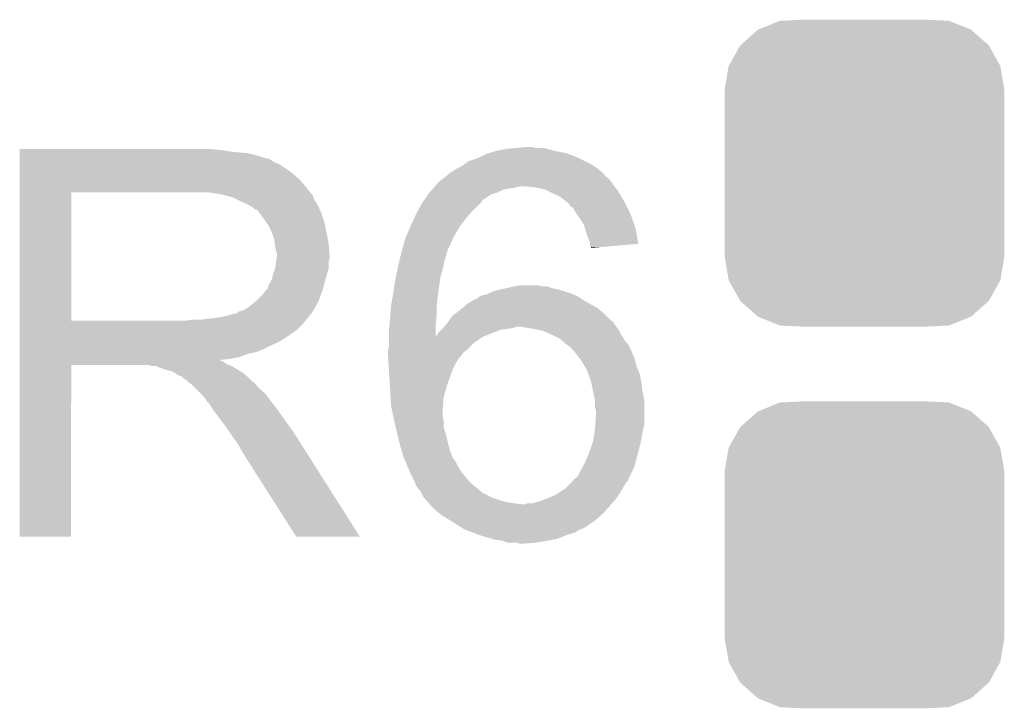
# Model space of a CAD drawing. Extents: x -0.05 to 0.95, y -0.15 to 1.54.
# Tile 19 of 35: x 0.62 to 0.72, y 0.6 to 0.67. Entities that reach past the tile are written whole.
import ezdxf

# ---------------------------------------------------------------- set-up
doc = ezdxf.new("R2010")
doc.units = 0
doc.layers.get('0').update_dxf_attribs({"linetype": 'CONTINUOUS'})
doc.layers.add('STEP_DOWN_13_CLICK_V101_GTO', color=14, linetype='CONTINUOUS')
doc.layers.add('STEP_DOWN_13_CLICK_V101_GTS', color=12, linetype='CONTINUOUS')

# ---------------------------------------------------------------- blocks, each defined once
blk = doc.blocks.new('CUSTOM_73')
for points in [[(-0.01052, 0.014219), (-0.008414, 0.015083), (0.010543, 0.014219), (0.008391, 0.015083)], [(-0.008414, 0.015083), (-0.00819, 0.015094), (0.008391, 0.015083), (0.008363, 0.015094)], [(-0.00819, 0.015094), (-0.006068, 0.0152), (0.008363, 0.015094), (0.006068, 0.0152)], [(-0.012294, 0.012667), (-0.010588, 0.014191), (0.012307, 0.012667), (0.010575, 0.014191)], [(-0.010588, 0.014191), (-0.01052, 0.014219), (0.010575, 0.014191), (0.010543, 0.014219)], [(-0.013443, 0.010616), (-0.01234, 0.012625), (0.013453, 0.010616), (0.01233, 0.012625)], [(-0.01234, 0.012625), (-0.012294, 0.012667), (0.01233, 0.012625), (0.012307, 0.012667)], [(-0.01385, 0.0083), (-0.01347, 0.010566), (0.01385, 0.0083), (0.013461, 0.010566)], [(-0.01347, 0.010566), (-0.013443, 0.010616), (0.013461, 0.010566), (0.013453, 0.010616)], [(-0.01385, 0.00825), (-0.01385, 0.0083), (0.01385, 0.00825), (0.01385, 0.0083)], [(-0.01385, -0.00825), (-0.01385, 0.00825), (0.01385, -0.00825), (0.01385, 0.00825)], [(-0.01385, -0.0083), (-0.01385, -0.00825), (0.01385, -0.0083), (0.01385, -0.00825)], [(-0.013461, -0.010565), (-0.01385, -0.0083), (0.01347, -0.010565), (0.01385, -0.0083)], [(-0.013453, -0.010616), (-0.013461, -0.010565), (0.013443, -0.010616), (0.01347, -0.010565)], [(-0.01233, -0.012625), (-0.013453, -0.010616), (0.01234, -0.012625), (0.013443, -0.010616)], [(-0.012307, -0.012667), (-0.01233, -0.012625), (0.012294, -0.012667), (0.01234, -0.012625)], [(-0.010575, -0.014191), (-0.012307, -0.012667), (0.010588, -0.014191), (0.012294, -0.012667)], [(-0.010543, -0.014219), (-0.010575, -0.014191), (0.01052, -0.014219), (0.010588, -0.014191)], [(-0.008391, -0.015083), (-0.010543, -0.014219), (0.008415, -0.015083), (0.01052, -0.014219)], [(-0.008363, -0.015094), (-0.008391, -0.015083), (0.008186, -0.015094), (0.008415, -0.015083)], [(-0.006068, -0.0152), (-0.008363, -0.015094), (0.006068, -0.0152), (0.008186, -0.015094)]]:
    blk.add_solid(points)

msp = doc.modelspace()

# ---------------------------------------------------------------- linework, layer by layer
at = {"layer": 'STEP_DOWN_13_CLICK_V101_GTO'}
for points in [[(0.6705, 0.6565), (0.671599, 0.6566), (0.6724, 0.6565), (0.6721, 0.6566)], [(0.671599, 0.6566), (0.6716, 0.6566), (0.6721, 0.6566), (0.6716, 0.6566)], [(0.621301, 0.6563), (0.621301, 0.6564), (0.6412, 0.6563), (0.64, 0.6564)], [(0.621301, 0.6561), (0.621301, 0.6563), (0.6424, 0.6561), (0.6412, 0.6563)], [(0.621301, 0.656), (0.621301, 0.6561), (0.6438, 0.656), (0.6424, 0.6561)], [(0.621301, 0.6557), (0.621301, 0.656), (0.645, 0.6557), (0.6438, 0.656)], [(0.621301, 0.6555), (0.621301, 0.6557), (0.6456, 0.6555), (0.645, 0.6557)], [(0.6667, 0.6555), (0.6675, 0.6559), (0.6767, 0.6555), (0.67566, 0.6559)], [(0.6675, 0.6559), (0.667833, 0.656), (0.67566, 0.6559), (0.6754, 0.656)], [(0.667833, 0.656), (0.6685, 0.6562), (0.6754, 0.656), (0.6743, 0.6562)], [(0.6685, 0.6562), (0.6695, 0.6564), (0.6743, 0.6562), (0.673567, 0.6564)], [(0.6695, 0.6564), (0.6705, 0.6565), (0.673567, 0.6564), (0.6732, 0.6565)], [(0.621301, 0.6554), (0.621301, 0.6555), (0.6461, 0.6554), (0.6456, 0.6555)], [(0.621301, 0.6553), (0.621301, 0.6554), (0.6462, 0.6553), (0.6461, 0.6554)], [(0.621301, 0.6551), (0.621301, 0.6553), (0.6465, 0.6551), (0.6462, 0.6553)], [(0.621301, 0.6549), (0.621301, 0.6551), (0.647, 0.6549), (0.6465, 0.6551)], [(0.621301, 0.6545), (0.621301, 0.6549), (0.6476, 0.6545), (0.647, 0.6549)], [(0.6647, 0.6545), (0.6651, 0.6547), (0.6785, 0.6545), (0.6782, 0.6547)], [(0.6651, 0.6547), (0.66538, 0.6549), (0.6782, 0.6547), (0.6779, 0.6549)], [(0.66538, 0.6549), (0.6658, 0.6552), (0.6779, 0.6549), (0.6773, 0.6552)], [(0.6658, 0.6552), (0.6667, 0.6555), (0.6773, 0.6552), (0.6767, 0.6555)], [(0.621301, 0.654), (0.621301, 0.6545), (0.6483, 0.654), (0.6476, 0.6545)], [(0.621301, 0.6534), (0.621301, 0.654), (0.649, 0.6534), (0.6483, 0.654)], [(0.6633, 0.6535), (0.66342, 0.6536), (0.6796, 0.6535), (0.6795, 0.6536)], [(0.66342, 0.6536), (0.66354, 0.6537), (0.6795, 0.6536), (0.6793, 0.6537)], [(0.66354, 0.6537), (0.66378, 0.6539), (0.6793, 0.6537), (0.6792, 0.6539)], [(0.66378, 0.6539), (0.6639, 0.654), (0.6792, 0.6539), (0.6791, 0.654)], [(0.6639, 0.654), (0.6645, 0.6544), (0.6791, 0.654), (0.67862, 0.6544)], [(0.6645, 0.6544), (0.6647, 0.6545), (0.67862, 0.6544), (0.6785, 0.6545)], [(0.621301, 0.6526), (0.621301, 0.6534), (0.6497, 0.6526), (0.649, 0.6534)], [(0.662375, 0.6526), (0.66245, 0.6527), (0.6705, 0.6526), (0.6709, 0.6527)], [(0.66245, 0.6527), (0.6626, 0.6529), (0.680225, 0.6527), (0.680075, 0.6529)], [(0.6626, 0.6529), (0.6627, 0.653), (0.680075, 0.6529), (0.68, 0.653)], [(0.6627, 0.653), (0.6629, 0.6532), (0.68, 0.653), (0.679867, 0.6532)], [(0.6629, 0.6532), (0.663033, 0.6533), (0.679867, 0.6532), (0.6798, 0.6533)], [(0.663033, 0.6533), (0.6633, 0.6535), (0.6798, 0.6533), (0.6796, 0.6535)], [(0.6723, 0.6526), (0.6713, 0.6527), (0.6803, 0.6526), (0.680225, 0.6527)], [(0.621301, 0.6521), (0.621301, 0.6526), (0.650089, 0.6521), (0.6497, 0.6526)], [(0.621301, 0.652099), (0.621301, 0.6521), (0.6264, 0.652099), (0.6385, 0.6521)], [(0.621301, 0.639401), (0.621301, 0.652099), (0.6264, 0.639401), (0.6264, 0.652099)], [(0.6413, 0.6519), (0.64, 0.6521), (0.650245, 0.6519), (0.650089, 0.6521)], [(0.642034, 0.6517), (0.6413, 0.6519), (0.6504, 0.6517), (0.650245, 0.6519)], [(0.6424, 0.6516), (0.642034, 0.6517), (0.6504, 0.6516), (0.6504, 0.6517)], [(0.66141, 0.6514), (0.66176, 0.6519), (0.6673, 0.6514), (0.668, 0.6519)], [(0.66176, 0.6519), (0.6619, 0.6521), (0.668, 0.6519), (0.6687, 0.6521)], [(0.6619, 0.6521), (0.6622, 0.6524), (0.6687, 0.6521), (0.6693, 0.6524)], [(0.6622, 0.6524), (0.6623, 0.6525), (0.6693, 0.6524), (0.67, 0.6525)], [(0.6623, 0.6525), (0.662375, 0.6526), (0.67, 0.6525), (0.6705, 0.6526)], [(0.6733, 0.6524), (0.6723, 0.6526), (0.68045, 0.6524), (0.6803, 0.6526)], [(0.6737, 0.6522), (0.6733, 0.6524), (0.6806, 0.6522), (0.68045, 0.6524)], [(0.6741, 0.652), (0.6737, 0.6522), (0.68072, 0.652), (0.6806, 0.6522)], [(0.6748, 0.6517), (0.6741, 0.652), (0.6809, 0.6517), (0.68072, 0.652)], [(0.6753, 0.6513), (0.6748, 0.6517), (0.68114, 0.6513), (0.6809, 0.6517)], [(0.6432, 0.6512), (0.6424, 0.6516), (0.6506, 0.6512), (0.6504, 0.6516)], [(0.6439, 0.6509), (0.6432, 0.6512), (0.65078, 0.6509), (0.6506, 0.6512)], [(0.644234, 0.6507), (0.6439, 0.6509), (0.6509, 0.6507), (0.65078, 0.6509)], [(0.6444, 0.6506), (0.644234, 0.6507), (0.650943, 0.6506), (0.6509, 0.6507)], [(0.660709, 0.6502), (0.6612, 0.6511), (0.6661, 0.6502), (0.667, 0.6511)], [(0.6612, 0.6511), (0.66141, 0.6514), (0.667, 0.6511), (0.6672, 0.6514)], [(0.66141, 0.6514), (0.66141, 0.6514), (0.6672, 0.6514), (0.6673, 0.6514)], [(0.675433, 0.6512), (0.6753, 0.6513), (0.6812, 0.6512), (0.68114, 0.6513)], [(0.6757, 0.651), (0.675433, 0.6512), (0.6813, 0.651), (0.6812, 0.6512)], [(0.6759, 0.6507), (0.6757, 0.651), (0.68145, 0.6507), (0.6813, 0.651)], [(0.6761, 0.6506), (0.6759, 0.6507), (0.6815, 0.6506), (0.68145, 0.6507)], [(0.6446, 0.6504), (0.6444, 0.6506), (0.651029, 0.6504), (0.650943, 0.6506)], [(0.6451, 0.65), (0.6448, 0.6504), (0.6512, 0.65), (0.651029, 0.6504)], [(0.6454, 0.6496), (0.6451, 0.65), (0.651333, 0.6496), (0.6512, 0.65)], [(0.660369, 0.6495), (0.6606, 0.65), (0.6655, 0.6495), (0.665929, 0.65)], [(0.6606, 0.65), (0.660709, 0.6502), (0.665929, 0.65), (0.6661, 0.6502)], [(0.6764, 0.6501), (0.6761, 0.6506), (0.68175, 0.6501), (0.6815, 0.6506)], [(0.676467, 0.65), (0.6764, 0.6501), (0.6818, 0.65), (0.68175, 0.6501)], [(0.6772, 0.6489), (0.676467, 0.65), (0.682193, 0.6489), (0.6818, 0.65)], [(0.645757, 0.6491), (0.6454, 0.6496), (0.6515, 0.6491), (0.651333, 0.6496)], [(0.6459, 0.6489), (0.645757, 0.6491), (0.65154, 0.6489), (0.6515, 0.6491)], [(0.6463, 0.6481), (0.6459, 0.6489), (0.6517, 0.6481), (0.65154, 0.6489)], [(0.66, 0.6487), (0.660369, 0.6495), (0.6649, 0.6487), (0.6655, 0.6495)], [(0.677286, 0.6486), (0.6772, 0.6489), (0.6823, 0.6486), (0.682193, 0.6489)], [(0.6465, 0.6475), (0.6463, 0.6481), (0.65182, 0.6475), (0.6517, 0.6481)], [(0.659583, 0.6477), (0.66, 0.6487), (0.6643, 0.6477), (0.6649, 0.6487)], [(0.6774, 0.6482), (0.677286, 0.6486), (0.682375, 0.6482), (0.6823, 0.6486)], [(0.6776, 0.6476), (0.6774, 0.6482), (0.682487, 0.6476), (0.682375, 0.6482)], [(0.646557, 0.6471), (0.6465, 0.6475), (0.6519, 0.6471), (0.65182, 0.6475)], [(0.6466, 0.6468), (0.646557, 0.6471), (0.651925, 0.6468), (0.6519, 0.6471)], [(0.6467, 0.6463), (0.6466, 0.6468), (0.651967, 0.6463), (0.651925, 0.6468)], [(0.659243, 0.6466), (0.6595, 0.6475), (0.6638, 0.6466), (0.664209, 0.6475)], [(0.6595, 0.6475), (0.659583, 0.6477), (0.664209, 0.6475), (0.6643, 0.6477)], [(0.6778, 0.6471), (0.6776, 0.6476), (0.68258, 0.6471), (0.682487, 0.6476)], [(0.6778, 0.647), (0.6778, 0.6471), (0.682599, 0.647), (0.68258, 0.6471)], [(0.6778, 0.646701), (0.6778, 0.647), (0.679077, 0.646701), (0.682599, 0.647)], [(0.6468, 0.646), (0.6467, 0.6463), (0.651992, 0.646), (0.651967, 0.6463)], [(0.646743, 0.6455), (0.6468, 0.6459), (0.652, 0.6455), (0.652, 0.6459)], [(0.6468, 0.6459), (0.6468, 0.646), (0.652, 0.6459), (0.651992, 0.646)], [(0.659008, 0.6457), (0.6591, 0.6461), (0.6635, 0.6457), (0.6636, 0.6461)], [(0.6591, 0.6461), (0.659157, 0.6463), (0.6636, 0.6461), (0.6637, 0.6463)], [(0.659157, 0.6463), (0.659214, 0.6465), (0.6637, 0.6463), (0.6637, 0.6465)], [(0.659214, 0.6465), (0.659243, 0.6466), (0.6637, 0.6465), (0.6638, 0.6466)], [(0.677899, 0.6467), (0.6778, 0.646701), (0.679066, 0.6467), (0.679077, 0.646701)], [(0.6779, 0.646601), (0.677899, 0.6467), (0.6779, 0.646601), (0.679066, 0.6467)], [(0.6466, 0.6445), (0.646714, 0.6453), (0.6519, 0.6445), (0.6519, 0.6453)], [(0.646714, 0.6453), (0.646743, 0.6455), (0.6519, 0.6453), (0.652, 0.6455)], [(0.6588, 0.6448), (0.658938, 0.6454), (0.66328, 0.6448), (0.6634, 0.6454)], [(0.658938, 0.6454), (0.659008, 0.6457), (0.6634, 0.6454), (0.6635, 0.6457)], [(0.6463, 0.6435), (0.6464, 0.644), (0.6516, 0.6435), (0.65175, 0.644)], [(0.6464, 0.644), (0.6466, 0.6445), (0.65175, 0.644), (0.6519, 0.6445)], [(0.658586, 0.6438), (0.658714, 0.6444), (0.663, 0.6438), (0.6632, 0.6444)], [(0.658714, 0.6444), (0.6588, 0.6448), (0.6632, 0.6444), (0.66328, 0.6448)], [(0.6459, 0.6427), (0.646, 0.643), (0.651382, 0.6427), (0.651464, 0.643)], [(0.646, 0.643), (0.6463, 0.6435), (0.651464, 0.643), (0.6516, 0.6435)], [(0.658346, 0.6424), (0.6585, 0.6434), (0.6628, 0.6424), (0.662943, 0.6434)], [(0.6585, 0.6434), (0.658586, 0.6438), (0.662943, 0.6434), (0.663, 0.6438)], [(0.67035, 0.6428), (0.6708, 0.6429), (0.6731, 0.6428), (0.6726, 0.6429)], [(0.6448, 0.6414), (0.6453, 0.6419), (0.650936, 0.6414), (0.651118, 0.6419)], [(0.6453, 0.6419), (0.6457, 0.6424), (0.651118, 0.6419), (0.6513, 0.6424)], [(0.6457, 0.6424), (0.6458, 0.6425), (0.6513, 0.6424), (0.651327, 0.6425)], [(0.6458, 0.6425), (0.6459, 0.6427), (0.651327, 0.6425), (0.651382, 0.6427)], [(0.658217, 0.6416), (0.6583, 0.6421), (0.6627, 0.6416), (0.662762, 0.6421)], [(0.6583, 0.6421), (0.658346, 0.6424), (0.662762, 0.6421), (0.6628, 0.6424)], [(0.6669, 0.6418), (0.6671, 0.6419), (0.6766, 0.6418), (0.676367, 0.6419)], [(0.6671, 0.6419), (0.6676, 0.642), (0.676367, 0.6419), (0.676133, 0.642)], [(0.6676, 0.642), (0.6678, 0.6421), (0.676133, 0.642), (0.6759, 0.6421)], [(0.6678, 0.6421), (0.6682, 0.6423), (0.6759, 0.6421), (0.67525, 0.6423)], [(0.6682, 0.6423), (0.669, 0.6425), (0.67525, 0.6423), (0.6746, 0.6425)], [(0.669, 0.6425), (0.66945, 0.6426), (0.6746, 0.6425), (0.6741, 0.6426)], [(0.66945, 0.6426), (0.67035, 0.6428), (0.6741, 0.6426), (0.6735, 0.6428)], [(0.67035, 0.6428), (0.67035, 0.6428), (0.6735, 0.6428), (0.6731, 0.6428)], [(0.6438, 0.6406), (0.644675, 0.6413), (0.650492, 0.6406), (0.6509, 0.6413)], [(0.644675, 0.6413), (0.6448, 0.6414), (0.6509, 0.6413), (0.650936, 0.6414)], [(0.6581, 0.6409), (0.658217, 0.6416), (0.662622, 0.6409), (0.6627, 0.6416)], [(0.665117, 0.6406), (0.6657, 0.6411), (0.6786, 0.6406), (0.677725, 0.6411)], [(0.6657, 0.6411), (0.66624, 0.6414), (0.677725, 0.6411), (0.6772, 0.6414)], [(0.66624, 0.6414), (0.6666, 0.6416), (0.6772, 0.6414), (0.6769, 0.6416)], [(0.6666, 0.6416), (0.6667, 0.641601), (0.6769, 0.6416), (0.676899, 0.641601)], [(0.6667, 0.641601), (0.666701, 0.6417), (0.676899, 0.641601), (0.67675, 0.6417)], [(0.666701, 0.6417), (0.6669, 0.6418), (0.67675, 0.6417), (0.6766, 0.6418)], [(0.6419, 0.6399), (0.6427, 0.6401), (0.650033, 0.6399), (0.6502, 0.6401)], [(0.6428, 0.6401), (0.643, 0.6403), (0.6502, 0.6401), (0.650316, 0.6403)], [(0.643, 0.6403), (0.6434, 0.6404), (0.650316, 0.6403), (0.650375, 0.6404)], [(0.6434, 0.6404), (0.6438, 0.6406), (0.650375, 0.6404), (0.650492, 0.6406)], [(0.658008, 0.6398), (0.658083, 0.6407), (0.6626, 0.6398), (0.6626, 0.6407)], [(0.658083, 0.6407), (0.6581, 0.6409), (0.6626, 0.6407), (0.662622, 0.6409)], [(0.6642, 0.6399), (0.664333, 0.64), (0.6794, 0.6399), (0.6793, 0.64)], [(0.664333, 0.64), (0.665, 0.6405), (0.6793, 0.64), (0.678717, 0.6405)], [(0.665, 0.6405), (0.665117, 0.6406), (0.678717, 0.6405), (0.6786, 0.6406)], [(0.621301, 0.6394), (0.621301, 0.639401), (0.6378, 0.6394), (0.6264, 0.639401)], [(0.621301, 0.639), (0.621301, 0.6394), (0.6493, 0.639), (0.64962, 0.6394)], [(0.621301, 0.6385), (0.621301, 0.639), (0.6488, 0.6385), (0.6493, 0.639)], [(0.6378, 0.6394), (0.6385, 0.6395), (0.64962, 0.6394), (0.6497, 0.6395)], [(0.6393, 0.6395), (0.6401, 0.6396), (0.6497, 0.6395), (0.649783, 0.6396)], [(0.6401, 0.6396), (0.641, 0.6397), (0.649783, 0.6396), (0.649867, 0.6397)], [(0.641, 0.6397), (0.6419, 0.6399), (0.649867, 0.6397), (0.650033, 0.6399)], [(0.657918, 0.6388), (0.658, 0.6397), (0.6625, 0.6388), (0.66259, 0.6397)], [(0.658, 0.6397), (0.658008, 0.6398), (0.66259, 0.6397), (0.6626, 0.6398)], [(0.663367, 0.6388), (0.663617, 0.6391), (0.6804, 0.6388), (0.6802, 0.6391)], [(0.663617, 0.6391), (0.6637, 0.6392), (0.6802, 0.6391), (0.68015, 0.6392)], [(0.6637, 0.6392), (0.663771, 0.6393), (0.68015, 0.6392), (0.6801, 0.6393)], [(0.663771, 0.6393), (0.663843, 0.6394), (0.6801, 0.6393), (0.6799, 0.6394)], [(0.663843, 0.6394), (0.6642, 0.6399), (0.6799, 0.6394), (0.6794, 0.6399)], [(0.621301, 0.6381), (0.621301, 0.6385), (0.6482, 0.6381), (0.6488, 0.6385)], [(0.621301, 0.6378), (0.621301, 0.6381), (0.6478, 0.6378), (0.6482, 0.6381)], [(0.6579, 0.6386), (0.657918, 0.6388), (0.6625, 0.6386), (0.6625, 0.6388)], [(0.6579, 0.637802), (0.6579, 0.6386), (0.662502, 0.637802), (0.6625, 0.6386)], [(0.6626, 0.6379), (0.6628, 0.6382), (0.66745, 0.6379), (0.6682, 0.6382)], [(0.6628, 0.6382), (0.6631, 0.6385), (0.6682, 0.6382), (0.669, 0.6385)], [(0.6631, 0.6385), (0.6632, 0.6386), (0.669, 0.6385), (0.6698, 0.6386)], [(0.6632, 0.6386), (0.663283, 0.6387), (0.6698, 0.6386), (0.6703, 0.6387)], [(0.663283, 0.6387), (0.663367, 0.6388), (0.6703, 0.6387), (0.6706, 0.6388)], [(0.6721, 0.6386), (0.6709, 0.6388), (0.68055, 0.6386), (0.6804, 0.6388)], [(0.6731, 0.6384), (0.6721, 0.6386), (0.6807, 0.6384), (0.68055, 0.6386)], [(0.674, 0.638), (0.6731, 0.6384), (0.6809, 0.638), (0.6807, 0.6384)], [(0.6748, 0.6376), (0.674, 0.638), (0.68114, 0.6376), (0.6809, 0.638)], [(0.6213, 0.6372), (0.621301, 0.6378), (0.6468, 0.6372), (0.6478, 0.6378)], [(0.6213, 0.6369), (0.6213, 0.6372), (0.6461, 0.6369), (0.6468, 0.6372)], [(0.6579, 0.6378), (0.6579, 0.637802), (0.6672, 0.6378), (0.667204, 0.637802)], [(0.6579, 0.6372), (0.6579, 0.6378), (0.6663, 0.6372), (0.6672, 0.6378)], [(0.6579, 0.637), (0.6579, 0.6372), (0.6661, 0.637), (0.6663, 0.6372)], [(0.662502, 0.637802), (0.6626, 0.6379), (0.667204, 0.637802), (0.66745, 0.6379)], [(0.67492, 0.6375), (0.6748, 0.6376), (0.6812, 0.6375), (0.68114, 0.6376)], [(0.6754, 0.6371), (0.67492, 0.6375), (0.68152, 0.6371), (0.6812, 0.6375)], [(0.675534, 0.637), (0.6754, 0.6371), (0.6816, 0.637), (0.68152, 0.6371)], [(0.6213, 0.6366), (0.6213, 0.6369), (0.6455, 0.6366), (0.6461, 0.6369)], [(0.6213, 0.6363), (0.6213, 0.6366), (0.6448, 0.6363), (0.6455, 0.6366)], [(0.6213, 0.6361), (0.6213, 0.6363), (0.6439, 0.6361), (0.6448, 0.6363)], [(0.6213, 0.6358), (0.6213, 0.6361), (0.6431, 0.6358), (0.6439, 0.6361)], [(0.6578, 0.6364), (0.6579, 0.637), (0.6655, 0.6364), (0.6661, 0.637)], [(0.6578, 0.6363), (0.6578, 0.6364), (0.6653, 0.6363), (0.6655, 0.6364)], [(0.6578, 0.636), (0.6578, 0.6363), (0.6651, 0.636), (0.6653, 0.6363)], [(0.6758, 0.6368), (0.675534, 0.637), (0.6817, 0.6368), (0.6816, 0.637)], [(0.6762, 0.6364), (0.6758, 0.6368), (0.6819, 0.6364), (0.6817, 0.6368)], [(0.676745, 0.6357), (0.6762, 0.6364), (0.6822, 0.6357), (0.6819, 0.6364)], [(0.6213, 0.6356), (0.6213, 0.6358), (0.6421, 0.6356), (0.6431, 0.6358)], [(0.6213, 0.635498), (0.6213, 0.6356), (0.641103, 0.635498), (0.6421, 0.6356)], [(0.6213, 0.6353), (0.6213, 0.635498), (0.6415, 0.6353), (0.641103, 0.635498)], [(0.6213, 0.6351), (0.6213, 0.6353), (0.6418, 0.6351), (0.6415, 0.6353)], [(0.6213, 0.635), (0.6213, 0.6351), (0.64205, 0.635), (0.6418, 0.6351)], [(0.6578, 0.6359), (0.6578, 0.636), (0.66502, 0.6359), (0.6651, 0.636)], [(0.657824, 0.6355), (0.6578, 0.6359), (0.6647, 0.6355), (0.66502, 0.6359)], [(0.657865, 0.6348), (0.657824, 0.6355), (0.6643, 0.6348), (0.6647, 0.6355)], [(0.6769, 0.6355), (0.676745, 0.6357), (0.68225, 0.6355), (0.6822, 0.6357)], [(0.67726, 0.6349), (0.6769, 0.6355), (0.6824, 0.6349), (0.68225, 0.6355)], [(0.6213, 0.634999), (0.6213, 0.635), (0.6264, 0.634999), (0.634, 0.635)], [(0.6213, 0.618001), (0.6213, 0.634999), (0.626399, 0.618001), (0.6264, 0.634999)], [(0.6344, 0.6349), (0.634, 0.635), (0.6423, 0.6349), (0.64205, 0.635)], [(0.635, 0.6348), (0.6349, 0.6349), (0.642467, 0.6348), (0.6423, 0.6349)], [(0.6359, 0.6345), (0.635, 0.6348), (0.642967, 0.6345), (0.642467, 0.6348)], [(0.6363, 0.6344), (0.6359, 0.6345), (0.643133, 0.6344), (0.642967, 0.6345)], [(0.6365, 0.6343), (0.6363, 0.6344), (0.6433, 0.6343), (0.643133, 0.6344)], [(0.6367, 0.6342), (0.6365, 0.6343), (0.643425, 0.6342), (0.6433, 0.6343)], [(0.637, 0.634), (0.6367, 0.6342), (0.643675, 0.634), (0.643425, 0.6342)], [(0.657912, 0.634), (0.657865, 0.6348), (0.664, 0.634), (0.6643, 0.6348)], [(0.6775, 0.6345), (0.67726, 0.6349), (0.682571, 0.6345), (0.6824, 0.6349)], [(0.677609, 0.6342), (0.6775, 0.6345), (0.6827, 0.6342), (0.682571, 0.6345)], [(0.6779, 0.6334), (0.677609, 0.6342), (0.682878, 0.6334), (0.6827, 0.6342)], [(0.6372, 0.6339), (0.637, 0.634), (0.6438, 0.6339), (0.643675, 0.634)], [(0.6374, 0.6338), (0.6373, 0.6339), (0.6439, 0.6338), (0.6438, 0.6339)], [(0.6378, 0.6335), (0.6374, 0.6338), (0.6442, 0.6335), (0.6439, 0.6338)], [(0.637925, 0.6334), (0.6378, 0.6335), (0.6443, 0.6334), (0.6442, 0.6335)], [(0.638175, 0.6332), (0.637925, 0.6334), (0.6446, 0.6332), (0.6443, 0.6334)], [(0.6383, 0.6331), (0.638175, 0.6332), (0.64468, 0.6331), (0.6446, 0.6332)], [(0.6387, 0.6327), (0.6383, 0.6331), (0.645, 0.6327), (0.64468, 0.6331)], [(0.657976, 0.6329), (0.657912, 0.634), (0.6636, 0.6329), (0.664, 0.634)], [(0.67792, 0.6333), (0.6779, 0.6334), (0.6829, 0.6333), (0.682878, 0.6334)], [(0.6781, 0.6324), (0.67792, 0.6333), (0.683, 0.6324), (0.6829, 0.6333)], [(0.6392, 0.6322), (0.6387, 0.6327), (0.6456, 0.6322), (0.645, 0.6327)], [(0.6395, 0.6319), (0.6392, 0.6322), (0.645825, 0.6319), (0.6456, 0.6322)], [(0.658, 0.6325), (0.657976, 0.6329), (0.663491, 0.6325), (0.6636, 0.6329)], [(0.658044, 0.6318), (0.658, 0.6325), (0.6633, 0.6318), (0.663491, 0.6325)], [(0.6783, 0.6315), (0.6781, 0.6324), (0.68318, 0.6315), (0.683, 0.6324)], [(0.6398, 0.6315), (0.6395, 0.6319), (0.646125, 0.6315), (0.645825, 0.6319)], [(0.63985, 0.6314), (0.6398, 0.6315), (0.6462, 0.6314), (0.646125, 0.6315)], [(0.6399, 0.631301), (0.63985, 0.6314), (0.646277, 0.631301), (0.6462, 0.6314)], [(0.64, 0.6313), (0.6399, 0.631301), (0.646278, 0.6313), (0.646277, 0.631301)], [(0.6405, 0.6305), (0.64, 0.6313), (0.6469, 0.6305), (0.646278, 0.6313)], [(0.6581, 0.6309), (0.658044, 0.6318), (0.663236, 0.6309), (0.6633, 0.6318)], [(0.6783, 0.6314), (0.6783, 0.6315), (0.6832, 0.6314), (0.68318, 0.6315)], [(0.6783, 0.6308), (0.6783, 0.6314), (0.6832, 0.6308), (0.6832, 0.6314)], [(0.6411, 0.6297), (0.6405, 0.6305), (0.64746, 0.6297), (0.6469, 0.6305)], [(0.658207, 0.6304), (0.6581, 0.6309), (0.6632, 0.6304), (0.663236, 0.6309)], [(0.658293, 0.63), (0.658207, 0.6304), (0.6632, 0.63), (0.6632, 0.6304)], [(0.6784, 0.6305), (0.6783, 0.6308), (0.6832, 0.6305), (0.6832, 0.6308)], [(0.678333, 0.6292), (0.6784, 0.6302), (0.6832, 0.6292), (0.6832, 0.6302)], [(0.6784, 0.6302), (0.6784, 0.6305), (0.6832, 0.6302), (0.6832, 0.6305)], [(0.641256, 0.6295), (0.6411, 0.6297), (0.6476, 0.6295), (0.64746, 0.6297)], [(0.6418, 0.6288), (0.641256, 0.6295), (0.648109, 0.6288), (0.6476, 0.6295)], [(0.6584, 0.6295), (0.658293, 0.63), (0.6633, 0.6295), (0.6632, 0.63)], [(0.658539, 0.6289), (0.6584, 0.6295), (0.6633, 0.6289), (0.6633, 0.6295)], [(0.6783, 0.6287), (0.678333, 0.6292), (0.683089, 0.6287), (0.6832, 0.6292)], [(0.642067, 0.6284), (0.6418, 0.6288), (0.6484, 0.6284), (0.648109, 0.6288)], [(0.6424, 0.6279), (0.642067, 0.6284), (0.648717, 0.6279), (0.6484, 0.6284)], [(0.6587, 0.6282), (0.658539, 0.6289), (0.6635, 0.6282), (0.6633, 0.6289)], [(0.6781, 0.6274), (0.678238, 0.6283), (0.682836, 0.6274), (0.683, 0.6283)], [(0.678238, 0.6283), (0.6783, 0.6287), (0.683, 0.6283), (0.683089, 0.6287)], [(0.6429, 0.6272), (0.6424, 0.6279), (0.649161, 0.6272), (0.648717, 0.6279)], [(0.659, 0.627), (0.6587, 0.6282), (0.6638, 0.627), (0.6635, 0.6282)], [(0.678027, 0.6272), (0.6781, 0.6274), (0.6828, 0.6272), (0.682836, 0.6274)], [(0.6433, 0.6265), (0.6429, 0.6272), (0.649605, 0.6265), (0.649161, 0.6272)], [(0.6434, 0.6263), (0.6433, 0.6265), (0.649732, 0.6263), (0.649605, 0.6265)], [(0.6435, 0.6262), (0.6434, 0.6263), (0.649796, 0.6262), (0.649732, 0.6263)], [(0.65912, 0.6266), (0.659, 0.627), (0.6639, 0.6266), (0.6638, 0.627)], [(0.6593, 0.626), (0.65912, 0.6266), (0.664125, 0.626), (0.6639, 0.6266)], [(0.67762, 0.6261), (0.6777, 0.6263), (0.6825, 0.6261), (0.682554, 0.6263)], [(0.6777, 0.6263), (0.678027, 0.6272), (0.682554, 0.6263), (0.6828, 0.6272)], [(0.6436, 0.626), (0.6435, 0.6262), (0.649923, 0.626), (0.649796, 0.6262)], [(0.6487, 0.618), (0.6436, 0.626), (0.654998, 0.618), (0.649923, 0.626)], [(0.65938, 0.6258), (0.6593, 0.626), (0.6642, 0.6258), (0.664125, 0.626)], [(0.65942, 0.6257), (0.65938, 0.6258), (0.6643, 0.6257), (0.6642, 0.6258)], [(0.65954, 0.6254), (0.65942, 0.6257), (0.6645, 0.6254), (0.6643, 0.6257)], [(0.6597, 0.625), (0.65954, 0.6254), (0.6647, 0.625), (0.6645, 0.6254)], [(0.677071, 0.6249), (0.6773, 0.6253), (0.6822, 0.6249), (0.6823, 0.6253)], [(0.6773, 0.6253), (0.67762, 0.6261), (0.6823, 0.6253), (0.6825, 0.6261)], [(0.659914, 0.6245), (0.6597, 0.625), (0.665, 0.6245), (0.6647, 0.625)], [(0.66, 0.6243), (0.659914, 0.6245), (0.66516, 0.6243), (0.665, 0.6245)], [(0.6766, 0.624), (0.6769, 0.6246), (0.68175, 0.624), (0.68205, 0.6246)], [(0.6769, 0.6246), (0.677071, 0.6249), (0.68205, 0.6246), (0.6822, 0.6249)], [(0.66015, 0.624), (0.66, 0.6243), (0.6654, 0.624), (0.66516, 0.6243)], [(0.6604, 0.6235), (0.66015, 0.624), (0.665817, 0.6235), (0.6654, 0.624)], [(0.66044, 0.6234), (0.6604, 0.6235), (0.6659, 0.6234), (0.665817, 0.6235)], [(0.6606, 0.623), (0.66044, 0.6234), (0.66638, 0.623), (0.6659, 0.6234)], [(0.6758, 0.6232), (0.676, 0.6234), (0.6813, 0.6232), (0.6814, 0.6234)], [(0.676, 0.6234), (0.6762, 0.6236), (0.6814, 0.6234), (0.6816, 0.6236)], [(0.6762, 0.623699), (0.676282, 0.6237), (0.6816, 0.623699), (0.6816, 0.6237)], [(0.6762, 0.6236), (0.6762, 0.623699), (0.6816, 0.6236), (0.6816, 0.623699)], [(0.6763, 0.6237), (0.6766, 0.624), (0.6816, 0.6237), (0.68175, 0.624)], [(0.661, 0.6225), (0.6606, 0.623), (0.66698, 0.6225), (0.66638, 0.623)], [(0.66105, 0.6224), (0.661, 0.6225), (0.6671, 0.6224), (0.66698, 0.6225)], [(0.6611, 0.6223), (0.66105, 0.6224), (0.6672, 0.6223), (0.6671, 0.6224)], [(0.6745, 0.6222), (0.67525, 0.6227), (0.680688, 0.6222), (0.681, 0.6227)], [(0.67525, 0.6227), (0.6754, 0.6228), (0.681, 0.6227), (0.68106, 0.6228)], [(0.6754, 0.6228), (0.6758, 0.6232), (0.68106, 0.6228), (0.6813, 0.6232)], [(0.66115, 0.6222), (0.6611, 0.6223), (0.6675, 0.6222), (0.6672, 0.6223)], [(0.66125, 0.622), (0.66115, 0.6222), (0.6678, 0.622), (0.6675, 0.6222)], [(0.6613, 0.6219), (0.66125, 0.622), (0.66805, 0.6219), (0.6678, 0.622)], [(0.6614, 0.6218), (0.6613, 0.6219), (0.6683, 0.6218), (0.66805, 0.6219)], [(0.6615, 0.6217), (0.6614, 0.6218), (0.6686, 0.6217), (0.6683, 0.6218)], [(0.661588, 0.6216), (0.6615, 0.6217), (0.6689, 0.6216), (0.6686, 0.6217)], [(0.661763, 0.6214), (0.661588, 0.6216), (0.6696, 0.6214), (0.6689, 0.6216)], [(0.66185, 0.6213), (0.661763, 0.6214), (0.6703, 0.6213), (0.6696, 0.6214)], [(0.6721, 0.6213), (0.6728, 0.6215), (0.679986, 0.6213), (0.680157, 0.6215)], [(0.6728, 0.6215), (0.6736, 0.6218), (0.680157, 0.6215), (0.680414, 0.6218)], [(0.6736, 0.6218), (0.673825, 0.6219), (0.680414, 0.6218), (0.6805, 0.6219)], [(0.673825, 0.6219), (0.6745, 0.6222), (0.6805, 0.6219), (0.680688, 0.6222)], [(0.661937, 0.6212), (0.66185, 0.6213), (0.6711, 0.6212), (0.6703, 0.6213)], [(0.6622, 0.6209), (0.661937, 0.6212), (0.679638, 0.6209), (0.6799, 0.6212)], [(0.662771, 0.6204), (0.6622, 0.6209), (0.6792, 0.6204), (0.679638, 0.6209)], [(0.6713, 0.6212), (0.6716, 0.6213), (0.6799, 0.6212), (0.679986, 0.6213)], [(0.663, 0.6202), (0.662771, 0.6204), (0.678975, 0.6202), (0.6792, 0.6204)], [(0.66396, 0.6196), (0.663, 0.6202), (0.6783, 0.6196), (0.678975, 0.6202)], [(0.66508, 0.6189), (0.66396, 0.6196), (0.6773, 0.6189), (0.6783, 0.6196)], [(0.66524, 0.6188), (0.66508, 0.6189), (0.6771, 0.6188), (0.6772, 0.6189)], [(0.66508, 0.6189), (0.66508, 0.6189), (0.6772, 0.6189), (0.6773, 0.6189)], [(0.6654, 0.6187), (0.66524, 0.6188), (0.6768, 0.6187), (0.6771, 0.6188)], [(0.6662, 0.6184), (0.6654, 0.6187), (0.6763, 0.6184), (0.6768, 0.6187)], [(0.626399, 0.618), (0.6213, 0.618001), (0.626399, 0.618), (0.626399, 0.618001)], [(0.654998, 0.618), (0.654998, 0.618), (0.654998, 0.618), (0.6487, 0.618)], [(0.666733, 0.6182), (0.6662, 0.6184), (0.6756, 0.6182), (0.6763, 0.6184)], [(0.667, 0.6181), (0.666733, 0.6182), (0.67535, 0.6181), (0.6756, 0.6182)], [(0.66805, 0.6178), (0.667, 0.6181), (0.6746, 0.6178), (0.67535, 0.6181)], [(0.6684, 0.6177), (0.66805, 0.6178), (0.6741, 0.6177), (0.6746, 0.6178)], [(0.6691, 0.6176), (0.6684, 0.6177), (0.6736, 0.6176), (0.6741, 0.6177)], [(0.6696, 0.6174), (0.6691, 0.6176), (0.6724, 0.6174), (0.6736, 0.6176)], [(0.6708, 0.6173), (0.6706, 0.6174), (0.671101, 0.6173), (0.6724, 0.6174)], [(0.6711, 0.6173), (0.6708, 0.6173), (0.6711, 0.6173), (0.671101, 0.6173)]]:
    msp.add_solid(points, dxfattribs=at)

# ---------------------------------------------------------------- block references
at = {"layer": 'STEP_DOWN_13_CLICK_V101_GTS'}
for p in [(0.705, 0.654), (0.705, 0.6162)]:
    msp.add_blockref('CUSTOM_73', p, dxfattribs=at)

doc.saveas('drawing.dxf')
